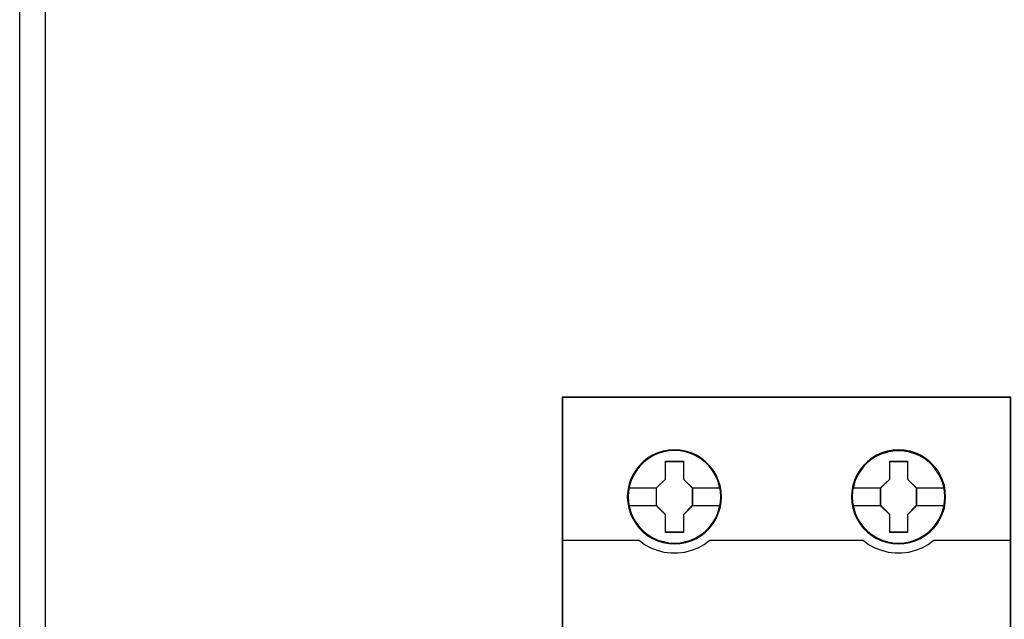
# Model space of a CAD drawing. Header units: millimetres. Extents: x 203 to 3426, y 719 to 2381.
# Tile 103 of 185: x 3346.46 to 3354.37, y 2249.27 to 2254.09. Entities that reach past the tile are written whole.
import ezdxf

# ---------------------------------------------------------------- set-up
doc = ezdxf.new("R2010")
doc.units = ezdxf.units.MM
doc.layers.add('45', color=7, linetype='Continuous')
doc.layers.add('E_Legrand_obudowy', color=7, linetype='Continuous')

# ---------------------------------------------------------------- blocks, each defined once
blk = doc.blocks.new('XL3 160 wnękowa 6x24M')
at = {"layer": 'E_Legrand_obudowy'}
for points in [[(-259.228, -72.205), (255.474, -72.205), (255.474, -1072.924), (-259.228, -1072.924), (-259.228, -72.205)], [(-257.164, -72.437), (255.694, -72.437), (255.694, -1071.563), (-257.164, -1071.563), (-257.164, -72.437)]]:
    blk.add_lwpolyline(points, dxfattribs=at)
blk = doc.blocks.new('*U128')
at = {"layer": '45', "color": 7}
for points in [[(251.525079, -1358.493846), (215.474385, -1358.493846), (215.474385, -1441.496881), (251.525079, -1441.496881), (251.525079, -1358.493846)], [(228.271375, -1366.514272), (228.243706, -1366.061165), (228.171764, -1365.602532), (228.016814, -1365.171528), (227.845261, -1364.751575), (227.607302, -1364.35925), (227.32507, -1364.005606), (226.998567, -1363.685115), (226.633327, -1363.403305), (226.262552, -1363.160174), (225.830904, -1362.972301), (225.399256, -1362.839684), (224.945473, -1362.756799), (224.497223, -1362.734696), (224.037905, -1362.756799), (223.600723, -1362.839684), (223.152473, -1362.972301), (222.737427, -1363.160174), (222.344517, -1363.403305), (221.98481, -1363.685115), (221.652774, -1364.005606), (221.392678, -1364.35925), (221.149184, -1364.751575), (220.944428, -1365.171528), (220.828215, -1365.602532), (220.739672, -1366.061165), (220.706468, -1366.514272), (220.739672, -1366.967379), (220.828215, -1367.409434), (220.944428, -1367.845964), (221.149184, -1368.260392), (221.392678, -1368.652716), (221.652774, -1369.017412), (221.98481, -1369.343428), (222.344517, -1369.619713), (222.737427, -1369.857318), (223.152473, -1370.039666), (223.600723, -1370.177808), (224.037905, -1370.266219), (224.497223, -1370.288322), (224.945473, -1370.266219), (225.399256, -1370.177808), (225.830904, -1370.039666), (226.262552, -1369.857318), (226.633327, -1369.619713), (226.998567, -1369.343428), (227.32507, -1369.017412), (227.607302, -1368.652716), (227.845261, -1368.260392), (228.016814, -1367.845964), (228.171764, -1367.409434), (228.243706, -1366.967379), (228.271375, -1366.514272)], [(228.271375, -1366.514272), (228.243706, -1366.061165), (228.171764, -1365.602532), (228.016814, -1365.171528), (227.845261, -1364.751575), (227.607302, -1364.35925), (227.32507, -1364.005606), (226.998567, -1363.685115), (226.633327, -1363.403305), (226.262552, -1363.160174), (225.830904, -1362.972301), (225.399256, -1362.839684), (224.945473, -1362.756799), (224.497223, -1362.734696), (224.037905, -1362.756799), (223.600723, -1362.839684), (223.152473, -1362.972301), (222.737427, -1363.160174), (222.344517, -1363.403305), (221.98481, -1363.685115), (221.652774, -1364.005606), (221.392678, -1364.35925), (221.149184, -1364.751575), (220.944428, -1365.171528), (220.828215, -1365.602532), (220.739672, -1366.061165), (220.706468, -1366.514272), (220.739672, -1366.967379), (220.828215, -1367.409434), (220.944428, -1367.845964), (221.149184, -1368.260392), (221.392678, -1368.652716), (221.652774, -1369.017412), (221.98481, -1369.343428), (222.344517, -1369.619713), (222.737427, -1369.857318), (223.152473, -1370.039666), (223.600723, -1370.177808), (224.037905, -1370.266219), (224.497223, -1370.288322), (224.945473, -1370.266219), (225.399256, -1370.177808), (225.830904, -1370.039666), (226.262552, -1369.857318), (226.633327, -1369.619713), (226.998567, -1369.343428), (227.32507, -1369.017412), (227.607302, -1368.652716), (227.845261, -1368.260392), (228.016814, -1367.845964), (228.171764, -1367.409434), (228.243706, -1366.967379), (228.271375, -1366.514272)], [(246.283058, -1366.514272), (246.260921, -1366.061165), (246.188974, -1365.602532), (246.034012, -1365.171528), (245.851378, -1364.751575), (245.624469, -1364.35925), (245.342217, -1364.005606), (245.015689, -1363.685115), (244.644887, -1363.403305), (244.279619, -1363.154649), (243.847939, -1362.972301), (243.416259, -1362.839684), (242.962441, -1362.756799), (242.503089, -1362.734696), (242.054806, -1362.756799), (241.606523, -1362.839684), (241.158239, -1362.972301), (240.743162, -1363.154649), (240.361291, -1363.403305), (240.001558, -1363.685115), (239.669496, -1364.005606), (239.398312, -1364.35925), (239.1548, -1364.751575), (238.961098, -1365.171528), (238.844876, -1365.602532), (238.756326, -1366.061165), (238.72312, -1366.514272), (238.756326, -1366.967379), (238.844876, -1367.409434), (238.961098, -1367.845964), (239.1548, -1368.260392), (239.398312, -1368.652716), (239.669496, -1369.017412), (240.001558, -1369.343428), (240.361291, -1369.619713), (240.743162, -1369.857318), (241.158239, -1370.039666), (241.606523, -1370.177808), (242.054806, -1370.266219), (242.503089, -1370.288322), (242.962441, -1370.266219), (243.416259, -1370.177808), (243.847939, -1370.039666), (244.279619, -1369.857318), (244.644887, -1369.619713), (245.015689, -1369.343428), (245.342217, -1369.017412), (245.624469, -1368.652716), (245.851378, -1368.260392), (246.034012, -1367.845964), (246.188974, -1367.409434), (246.260921, -1366.967379), (246.283058, -1366.514272)], [(246.283058, -1366.514272), (246.260921, -1366.061165), (246.188974, -1365.602532), (246.034012, -1365.171528), (245.851378, -1364.751575), (245.624469, -1364.35925), (245.342217, -1364.005606), (245.015689, -1363.685115), (244.644887, -1363.403305), (244.279619, -1363.154649), (243.847939, -1362.972301), (243.416259, -1362.839684), (242.962441, -1362.756799), (242.503089, -1362.734696), (242.054806, -1362.756799), (241.606523, -1362.839684), (241.158239, -1362.972301), (240.743162, -1363.154649), (240.361291, -1363.403305), (240.001558, -1363.685115), (239.669496, -1364.005606), (239.398312, -1364.35925), (239.1548, -1364.751575), (238.961098, -1365.171528), (238.844876, -1365.602532), (238.756326, -1366.061165), (238.72312, -1366.514272), (238.756326, -1366.967379), (238.844876, -1367.409434), (238.961098, -1367.845964), (239.1548, -1368.260392), (239.398312, -1368.652716), (239.669496, -1369.017412), (240.001558, -1369.343428), (240.361291, -1369.619713), (240.743162, -1369.857318), (241.158239, -1370.039666), (241.606523, -1370.177808), (242.054806, -1370.266219), (242.503089, -1370.288322), (242.962441, -1370.266219), (243.416259, -1370.177808), (243.847939, -1370.039666), (244.279619, -1369.857318), (244.644887, -1369.619713), (245.015689, -1369.343428), (245.342217, -1369.017412), (245.624469, -1368.652716), (245.851378, -1368.260392), (246.034012, -1367.845964), (246.188974, -1367.409434), (246.260921, -1366.967379), (246.283058, -1366.514272)], [(246.265668, -1366.513019), (246.243632, -1366.061847), (246.172016, -1365.605173), (246.017767, -1365.17601), (245.835974, -1364.75785), (245.610109, -1364.367201), (245.329155, -1364.015067), (245.00413, -1363.695945), (244.635033, -1363.415338), (244.271446, -1363.167744), (243.841752, -1362.986175), (243.412058, -1362.854125), (242.960328, -1362.771593), (242.503089, -1362.749585), (242.056868, -1362.771593), (241.610648, -1362.854125), (241.164427, -1362.986175), (240.751259, -1363.167744), (240.371145, -1363.415338), (240.013067, -1363.695945), (239.682533, -1364.015067), (239.412597, -1364.367201), (239.170205, -1364.75785), (238.977393, -1365.17601), (238.861707, -1365.605173), (238.773564, -1366.061847), (238.740511, -1366.513019), (238.773564, -1366.964191), (238.861707, -1367.404359), (238.977393, -1367.839025), (239.170205, -1368.251682), (239.412597, -1368.642331), (239.682533, -1369.005469), (240.013067, -1369.330093), (240.371145, -1369.605198), (240.751259, -1369.841788), (241.164427, -1370.023357), (241.610648, -1370.16091), (242.056868, -1370.248943), (242.503089, -1370.270952), (242.960328, -1370.248943), (243.412058, -1370.16091), (243.841752, -1370.023357), (244.271446, -1369.841788), (244.635033, -1369.605198), (245.00413, -1369.330093), (245.329155, -1369.005469), (245.610109, -1368.642331), (245.835974, -1368.251682), (246.017767, -1367.839025), (246.172016, -1367.404359), (246.243632, -1366.964191), (246.265668, -1366.513019)], [(223.784267, -1363.642918), (225.227686, -1363.642918), (225.227686, -1365.076115), (225.941036, -1365.789947), (225.941036, -1367.223145), (225.227686, -1367.948044), (225.227686, -1369.370174), (223.784267, -1369.370174), (223.784267, -1367.948044), (223.054198, -1367.223145), (223.054198, -1365.789947), (223.784267, -1365.076115), (223.784267, -1363.642918)], [(223.784267, -1363.642918), (225.227686, -1363.642918), (225.227686, -1363.642918), (225.227686, -1365.076115), (225.227686, -1365.076115), (225.941036, -1365.789947), (225.941036, -1365.789947), (225.941036, -1367.223145), (225.941036, -1367.223145), (225.227686, -1367.948044), (225.227686, -1367.948044), (225.227686, -1369.370174), (225.227686, -1369.370174), (223.784267, -1369.370174), (223.784267, -1369.370174), (223.784267, -1367.948044), (223.784267, -1367.948044), (223.054198, -1367.223145), (223.054198, -1367.223145), (223.054198, -1365.789947), (223.054198, -1365.789947), (223.784267, -1365.076115), (223.784267, -1365.076115), (223.784267, -1363.642918), (223.784267, -1363.642918)], [(223.791634, -1363.657806), (225.220147, -1363.657806), (225.220147, -1365.082931), (225.92613, -1365.792743), (225.92613, -1367.217868), (225.220147, -1367.938684), (225.220147, -1369.352804), (223.791634, -1369.352804), (223.791634, -1367.938684), (223.069104, -1367.217868), (223.069104, -1365.792743), (223.791634, -1365.082931), (223.791634, -1363.657806)], [(241.794703, -1363.642918), (243.233787, -1363.642918), (243.233787, -1365.076115), (243.94775, -1365.789947), (243.94775, -1367.223145), (243.233787, -1367.948044), (243.233787, -1369.370174), (241.794703, -1369.370174), (241.794703, -1367.948044), (241.058428, -1367.223145), (241.058428, -1365.789947), (241.794703, -1365.076115), (241.794703, -1363.642918)], [(241.794703, -1363.642918), (243.233787, -1363.642918), (243.233787, -1363.642918), (243.233787, -1365.076115), (243.233787, -1365.076115), (243.94775, -1365.789947), (243.94775, -1365.789947), (243.94775, -1367.223145), (243.94775, -1367.223145), (243.233787, -1367.948044), (243.233787, -1367.948044), (243.233787, -1369.370174), (243.233787, -1369.370174), (241.794703, -1369.370174), (241.794703, -1369.370174), (241.794703, -1367.948044), (241.794703, -1367.948044), (241.058428, -1367.223145), (241.058428, -1367.223145), (241.058428, -1365.789947), (241.058428, -1365.789947), (241.794703, -1365.076115), (241.794703, -1365.076115), (241.794703, -1363.642918), (241.794703, -1363.642918)], [(241.803231, -1363.657806), (243.224991, -1363.657806), (243.224991, -1365.082931), (243.93036, -1365.792743), (243.93036, -1367.217868), (243.224991, -1367.938684), (243.224991, -1369.352804), (241.803231, -1369.352804), (241.803231, -1367.938684), (241.075819, -1367.217868), (241.075819, -1365.792743), (241.803231, -1365.082931), (241.803231, -1363.657806)]]:
    blk.add_lwpolyline(points, close=True, dxfattribs=at)
at = {"layer": '45', "color": 139}
for points in [[(251.525079, -1358.493846), (215.474385, -1358.493846), (215.474385, -1441.496881), (251.525079, -1441.496881), (251.525079, -1358.493846)], [(228.221688, -1366.513313), (228.188487, -1366.060173), (228.09995, -1365.618085), (227.978212, -1365.192576), (227.790072, -1364.783645), (227.563197, -1364.402345), (227.275453, -1364.048675), (226.965575, -1363.733687), (226.605895, -1363.451857), (226.218547, -1363.219761), (225.814599, -1363.037399), (225.382983, -1362.904773), (224.945834, -1362.821882), (224.497617, -1362.794251), (224.049401, -1362.821882), (223.606718, -1362.904773), (223.175102, -1363.037399), (222.771153, -1363.219761), (222.383806, -1363.451857), (222.029659, -1363.733687), (221.719781, -1364.048675), (221.443104, -1364.402345), (221.205162, -1364.783645), (221.017022, -1365.192576), (220.884217, -1365.618085), (220.806748, -1366.060173), (220.773546, -1366.513313), (220.806748, -1366.9554), (220.884217, -1367.397488), (221.017022, -1367.822997), (221.205162, -1368.237454), (221.443104, -1368.624281), (221.719781, -1368.966899), (222.029659, -1369.287412), (222.383806, -1369.569243), (222.771153, -1369.795813), (223.175102, -1369.978174), (223.606718, -1370.1108), (224.049401, -1370.193691), (224.497617, -1370.221322), (224.945834, -1370.193691), (225.382983, -1370.1108), (225.814599, -1369.978174), (226.218547, -1369.795813), (226.605895, -1369.569243), (226.965575, -1369.287412), (227.275453, -1368.966899), (227.563197, -1368.624281), (227.790072, -1368.237454), (227.978212, -1367.822997), (228.09995, -1367.397488), (228.188487, -1366.9554), (228.221688, -1366.513313)], [(246.220949, -1366.51275), (246.193279, -1366.065136), (246.104736, -1365.623048), (245.971921, -1365.197539), (245.7893, -1364.788608), (245.556874, -1364.407308), (245.280176, -1364.053638), (244.964741, -1363.733124), (244.605034, -1363.451293), (244.22319, -1363.224724), (243.813678, -1363.042362), (243.393097, -1362.909736), (242.95038, -1362.826845), (242.50213, -1362.799214), (242.053879, -1362.826845), (241.605629, -1362.909736), (241.185048, -1363.042362), (240.775535, -1363.224724), (240.393692, -1363.451293), (240.039519, -1363.733124), (239.713015, -1364.053638), (239.447385, -1364.407308), (239.209425, -1364.788608), (239.02127, -1365.197539), (238.899523, -1365.623048), (238.81098, -1366.065136), (238.777776, -1366.51275), (238.81098, -1366.960363), (238.899523, -1367.402451), (239.02127, -1367.82796), (239.209425, -1368.242417), (239.447385, -1368.623718), (239.713015, -1368.971862), (240.039519, -1369.286849), (240.393692, -1369.56868), (240.775535, -1369.800776), (241.185048, -1369.983137), (241.605629, -1370.115763), (242.053879, -1370.198654), (242.50213, -1370.226285), (242.95038, -1370.198654), (243.393097, -1370.115763), (243.813678, -1369.983137), (244.22319, -1369.800776), (244.605034, -1369.56868), (244.964741, -1369.286849), (245.280176, -1368.971862), (245.556874, -1368.623718), (245.7893, -1368.242417), (245.971921, -1367.82796), (246.104736, -1367.402451), (246.193279, -1366.960363), (246.220949, -1366.51275)]]:
    blk.add_lwpolyline(points, close=True, dxfattribs=at)
at = {"layer": '45', "color": 59}
blk.add_lwpolyline([(251.510173, -1358.511216), (215.491776, -1358.511216), (215.491776, -1441.479511), (251.510173, -1441.479511), (251.510173, -1358.511216)], close=True, dxfattribs=at)
at = {"layer": '45', "color": 140}
blk.add_lwpolyline([(228.256469, -1366.513019), (228.228917, -1366.061847), (228.157283, -1365.605173), (228.002994, -1365.17601), (227.832174, -1364.75785), (227.59523, -1364.367201), (227.314204, -1364.015067), (226.989095, -1363.695945), (226.625414, -1363.415338), (226.256222, -1363.173246), (225.826417, -1362.986175), (225.396612, -1362.854125), (224.944766, -1362.771593), (224.49843, -1362.749585), (224.041073, -1362.771593), (223.605757, -1362.854125), (223.159421, -1362.986175), (222.746147, -1363.173246), (222.354914, -1363.415338), (221.996743, -1363.695945), (221.666124, -1364.015067), (221.407139, -1364.367201), (221.164685, -1364.75785), (220.960803, -1365.17601), (220.845086, -1365.605173), (220.756921, -1366.061847), (220.723859, -1366.513019), (220.756921, -1366.964191), (220.845086, -1367.404359), (220.960803, -1367.839025), (221.164685, -1368.251682), (221.407139, -1368.642331), (221.666124, -1369.005469), (221.996743, -1369.330093), (222.354914, -1369.605198), (222.746147, -1369.841788), (223.159421, -1370.023357), (223.605757, -1370.16091), (224.041073, -1370.248943), (224.49843, -1370.270952), (224.944766, -1370.248943), (225.396612, -1370.16091), (225.826417, -1370.023357), (226.256222, -1369.841788), (226.625414, -1369.605198), (226.989095, -1369.330093), (227.314204, -1369.005469), (227.59523, -1368.642331), (227.832174, -1368.251682), (228.002994, -1367.839025), (228.157283, -1367.404359), (228.228917, -1366.964191), (228.256469, -1366.513019)], close=True, dxfattribs=at)
at = {"layer": '45', "color": 7}
for points in [[(220.778515, -1365.776991), (223.088979, -1365.776991)], [(225.906255, -1365.776991), (228.204297, -1365.776991)], [(238.795167, -1365.776991), (241.093209, -1365.776991)], [(243.912969, -1365.776991), (246.211012, -1365.776991)], [(220.778515, -1367.20136), (223.088979, -1367.20136)], [(225.906255, -1367.20136), (228.204297, -1367.20136)], [(238.795167, -1367.20136), (241.093209, -1367.20136)], [(243.912969, -1367.20136), (246.211012, -1367.20136)]]:
    blk.add_lwpolyline(points, dxfattribs=at)
at = {"layer": '45', "color": 139}
for points in [[(215.474385, -1369.995507), (221.68531, -1369.995507)], [(221.650529, -1369.995507), (222.09939, -1370.330617), (222.598125, -1370.597569), (223.119026, -1370.802043), (223.656552, -1370.949719), (224.221784, -1371.017877), (224.775934, -1371.017877), (225.330084, -1370.949719), (225.878693, -1370.802043), (226.394052, -1370.597569), (226.898328, -1370.330617), (227.34719, -1369.995507)], [(227.312408, -1369.995507), (239.68954, -1369.995507)], [(239.654759, -1369.995507), (240.103666, -1370.330617), (240.596909, -1370.597569), (241.123404, -1370.802043), (241.672067, -1370.949719), (242.220731, -1371.017877), (242.774937, -1371.017877), (243.329142, -1370.949719), (243.877806, -1370.802043), (244.398759, -1370.597569), (244.88646, -1370.330617), (245.346451, -1369.995507)], [(245.31167, -1369.995507), (251.525079, -1369.995507)]]:
    blk.add_lwpolyline(points, dxfattribs=at)
blk = doc.blocks.new('G$C3556625F')
at = {"xscale": 0.1, "yscale": 0.1, "zscale": 0.1}
blk.add_blockref('*U128', (-111.749, 179.7582), dxfattribs=at)
at = {"layer": 'E_Legrand_obudowy', "color": 67, "true_color": 0x727430, "xscale": 0.1, "yscale": 0.1, "zscale": 0.1}
blk.add_blockref('XL3 160 wnękowa 6x24M', (-68.6374, 119.4025), dxfattribs=at)

msp = doc.modelspace()

# ---------------------------------------------------------------- block references
msp.add_blockref('G$C3556625F', (3441.0223, 2207.1429))

doc.saveas('drawing.dxf')
